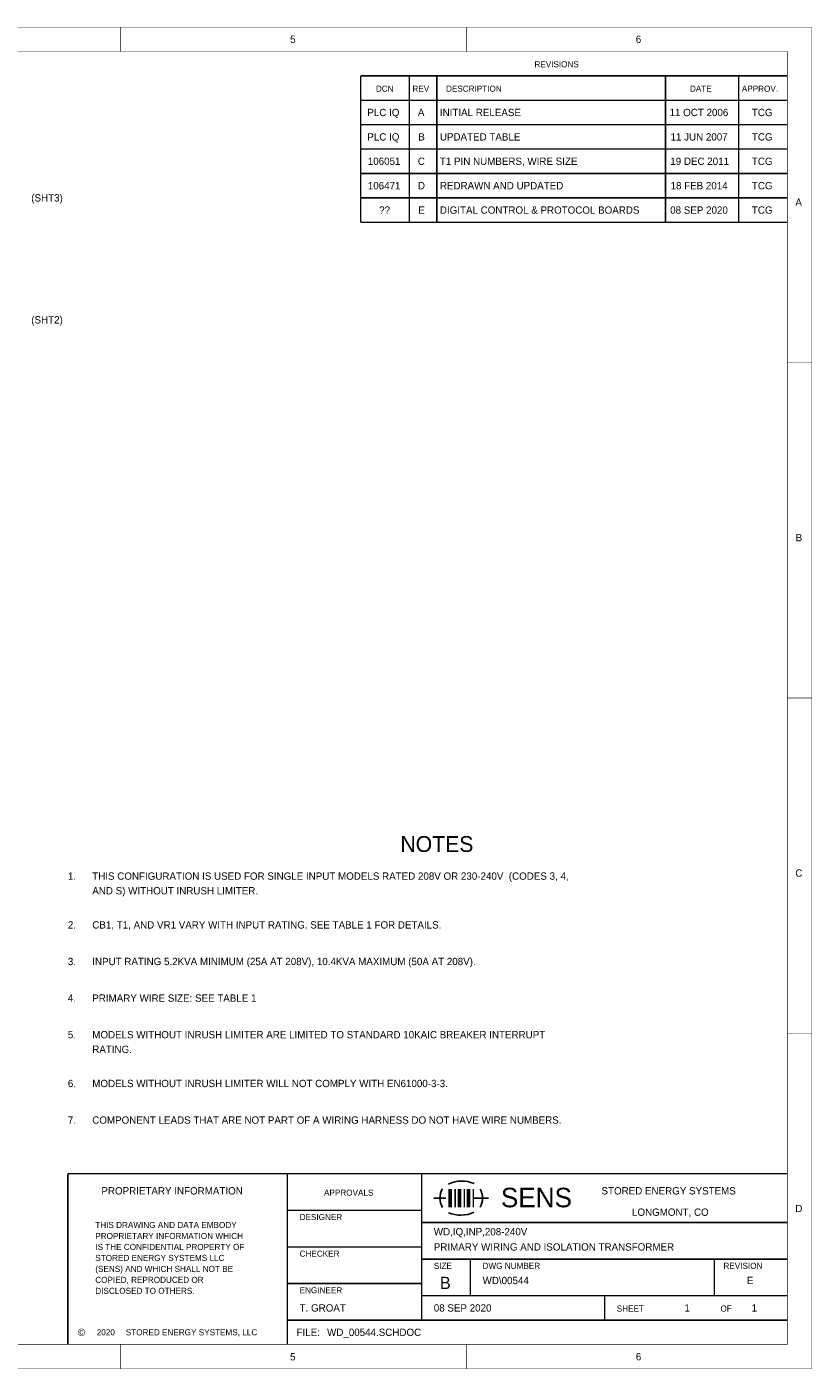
# Model space of a CAD drawing. Extents: x 0 to 17, y 0 to 11.
# Tile 3 of 3: x 10.6 to 17, y 0 to 11. Entities that reach past the tile are written whole.
import ezdxf

# ---------------------------------------------------------------- set-up
doc = ezdxf.new("R2010")
doc.units = 0
doc.layers.add('SHEET', color=255, linetype='CONTINUOUS')

msp = doc.modelspace()

# ---------------------------------------------------------------- linework, layer by layer
at = {"layer": 'SHEET'}
for points, const_width in [([(0, 11), (16.999, 11), (16.999, 0.001), (0, 0.001), (0, 11)], 0.0039), ([(11.333, 10.8), (11.333, 11)], 0.0039), ([(14.167, 10.8), (14.167, 11)], 0.0039), ([(0.2, 10.8), (16.799, 10.8), (16.799, 0.201), (0.2, 0.201), (0.2, 10.8)], 0.0039), ([(13.3, 10.6), (13.3, 9.4)], 0.0118), ([(16.8, 10.6), (13.3, 10.6)], 0.0118), ([(13.7, 10.6), (13.7, 9.4)], 0.0118), ([(13.925, 10.6), (13.925, 9.4)], 0.0118), ([(15.8, 10.6), (15.8, 9.4)], 0.0118), ([(16.4, 10.6), (16.4, 9.4)], 0.0118), ([(16.8, 10.4), (13.3, 10.4)], 0.0118), ([(16.8, 10.2), (13.3, 10.2)], 0.0118), ([(16.8, 10), (13.3, 10)], 0.0118), ([(16.8, 9.8), (13.3, 9.8)], 0.0118), ([(16.8, 9.6), (13.3, 9.6)], 0.0118), ([(16.8, 9.4), (13.3, 9.4)], 0.0118), ([(16.8, 8.25), (17, 8.25)], 0.0039), ([(16.8, 5.5), (17, 5.5)], 0.0039), ([(16.8, 2.75), (17, 2.75)], 0.0039), ([(10.9, 0.2), (10.9, 1.6)], 0.0118), ([(10.9, 1.6), (16.8, 1.6)], 0.0118), ([(12.7, 0.2), (12.7, 1.6)], 0.0118), ([(13.8, 0.4), (13.8, 1.6)], 0.0118), ([(14.035, 1.475), (14.035, 1.325)], 0.0295), ([(14.075, 1.475), (14.075, 1.325)], 0.0118), ([(14.11, 1.475), (14.11, 1.325)], 0.0295), ([(14.15, 1.475), (14.15, 1.325)], 0.0118), ([(14.185, 1.475), (14.185, 1.325)], 0.0295), ([(14.225, 1.475), (14.225, 1.325)], 0.0118), ([(14, 1.4), (13.9, 1.4)], 0.0118), ([(14.225, 1.4), (14.35, 1.4)], 0.0118), ([(13.8, 1.3), (12.7, 1.3)], 0.0118), ([(13.8, 1.2), (16.8, 1.2)], 0.0118), ([(13.8, 1), (12.7, 1)], 0.0118), ([(13.8, 0.9), (16.8, 0.9)], 0.0118), ([(14.2, 0.9), (14.2, 0.6)], 0.0118), ([(16.2, 0.9), (16.2, 0.6)], 0.0118), ([(13.8, 0.7), (12.7, 0.7)], 0.0118), ([(13.8, 0.6), (16.8, 0.6)], 0.0118), ([(15.3, 0.4), (15.3, 0.6)], 0.0118), ([(12.7, 0.4), (16.8, 0.4)], 0.0118), ([(11.333, 0.2), (11.333, 0)], 0.0039), ([(14.167, 0.2), (14.167, 0)], 0.0039)]:
    msp.add_lwpolyline(points, dxfattribs=dict(at, const_width=const_width))
for centre, radius, start, end in [((14.1, 1.4), 0.15, 149.947, 210.6367), ((14.13, 1.29), 0.25, 66.2951, 115.896), ((14.15, 1.4), 0.15, 329.9253, 29.747), ((14.12, 1.51), 0.25, 246.5449, 295.9875)]:
    msp.add_arc(centre, radius, start, end, dxfattribs=at)

# ---------------------------------------------------------------- texts
for s, height, p in [('5', 0.06, (12.722, 10.87)), ('6', 0.06, (15.556, 10.87)), ('REVISIONS', 0.05, (14.725, 10.67)), ('DCN', 0.05, (13.425, 10.47)), ('REV', 0.05, (13.725, 10.47)), ('DESCRIPTION', 0.05, (14, 10.47)), ('DATE', 0.05, (16, 10.47)), ('APPROV.', 0.05, (16.425, 10.47)), ('PLC IQ', 0.06, (13.355, 10.27)), ('A', 0.06, (13.77, 10.27)), ('INITIAL RELEASE', 0.06, (13.95, 10.27)), ('11 OCT 2006', 0.06, (15.833, 10.27)), ('TCG', 0.06, (16.508, 10.27)), ('PLC IQ', 0.06, (13.355, 10.07)), ('B', 0.06, (13.773, 10.07)), ('UPDATED TABLE', 0.06, (13.95, 10.07)), ('11 JUN 2007', 0.06, (15.841, 10.07)), ('TCG', 0.06, (16.508, 10.07)), ('106051', 0.06, (13.359, 9.87)), ('C', 0.06, (13.769, 9.87)), ('T1 PIN NUMBERS, WIRE SIZE', 0.06, (13.95, 9.87)), ('19 DEC 2011', 0.06, (15.839, 9.87)), ('TCG', 0.06, (16.508, 9.87)), ('106471', 0.06, (13.359, 9.67)), ('D', 0.06, (13.77, 9.67)), ('REDRAWN AND UPDATED', 0.06, (13.95, 9.67)), ('18 FEB 2014', 0.06, (15.841, 9.67)), ('TCG', 0.06, (16.508, 9.67)), ('(SHT3)', 0.06, (10.6, 9.57)), ('A', 0.06, (16.864, 9.535)), ('??', 0.06, (13.452, 9.47)), ('E', 0.06, (13.773, 9.47)), ('DIGITAL CONTROL & PROTOCOL BOARDS', 0.06, (13.95, 9.47)), ('08 SEP 2020', 0.06, (15.838, 9.47)), ('TCG', 0.06, (16.508, 9.47)), ('(SHT2)', 0.06, (10.6, 8.57)), ('B', 0.06, (16.867, 6.785)), ('NOTES', 0.13, (13.626, 4.238)), ('THIS CONFIGURATION IS USED FOR SINGLE INPUT MODELS RATED 208V OR 230-240V  (CODES 3, 4, ', 0.06, (11.1, 4.01)), ('C', 0.06, (16.864, 4.035)), ('1.', 0.06, (10.9, 4.01)), ('AND S) WITHOUT INRUSH LIMITER.', 0.06, (11.1, 3.89)), ('2.', 0.06, (10.9, 3.61)), ('CB1, T1, AND VR1 VARY WITH INPUT RATING. SEE TABLE 1 FOR DETAILS.', 0.06, (11.1, 3.61)), ('3.', 0.06, (10.9, 3.31)), ('INPUT RATING 5.2KVA MINIMUM (25A AT 208V), 10.4KVA MAXIMUM (50A AT 208V).', 0.06, (11.1, 3.31)), ('4.', 0.06, (10.9, 3.01)), ('PRIMARY WIRE SIZE: SEE TABLE 1', 0.06, (11.1, 3.01)), ('5.', 0.06, (10.9, 2.71)), ('MODELS WITHOUT INRUSH LIMITER ARE LIMITED TO STANDARD 10KAIC BREAKER INTERRUPT ', 0.06, (11.1, 2.71)), ('RATING.', 0.06, (11.1, 2.59)), ('6.', 0.06, (10.9, 2.31)), ('MODELS WITHOUT INRUSH LIMITER WILL NOT COMPLY WITH EN61000-3-3.', 0.06, (11.1, 2.31)), ('7.', 0.06, (10.9, 2.01)), ('COMPONENT LEADS THAT ARE NOT PART OF A WIRING HARNESS DO NOT HAVE WIRE NUMBERS.', 0.06, (11.1, 2.01)), ('PROPRIETARY INFORMATION', 0.06, (11.175, 1.43)), ('APPROVALS', 0.05, (13, 1.42)), ('SENS', 0.16, (14.45, 1.325)), ('STORED ENERGY SYSTEMS', 0.06, (15.275, 1.43)), ('D', 0.06, (16.864, 1.285)), ('DESIGNER', 0.05, (12.8, 1.22)), ('LONGMONT, CO', 0.06, (15.525, 1.255)), ('THIS DRAWING AND DATA EMBODY ', 0.05, (11.125, 1.155)), ('PROPRIETARY INFORMATION WHICH ', 0.05, (11.125, 1.065)), ('WD,IQ,INP,208-240V', 0.06, (13.9, 1.095)), ('IS THE CONFIDENTIAL PROPERTY OF ', 0.05, (11.125, 0.975)), ('PRIMARY WIRING AND ISOLATION TRANSFORMER', 0.06, (13.9, 0.97)), ('STORED ENERGY SYSTEMS LLC ', 0.05, (11.125, 0.885)), ('CHECKER', 0.05, (12.8, 0.92)), ('(SENS) AND WHICH SHALL NOT BE ', 0.05, (11.125, 0.795)), ('SIZE', 0.05, (13.9, 0.82)), ('DWG NUMBER', 0.05, (14.3, 0.82)), ('REVISION', 0.05, (16.275, 0.82)), ('COPIED, REPRODUCED OR ', 0.05, (11.125, 0.705)), ('DISCLOSED TO OTHERS.', 0.05, (11.125, 0.615)), ('ENGINEER', 0.05, (12.8, 0.62)), ('B', 0.1, (13.95, 0.655)), ('WD\\00544', 0.06, (14.3, 0.695)), ('E', 0.06, (16.467, 0.695)), ('T. GROAT', 0.06, (12.8, 0.47)), ('08 SEP 2020', 0.06, (13.9, 0.47)), ('SHEET', 0.05, (15.4, 0.47)), ('1', 0.06, (15.955, 0.47)), ('OF', 0.05, (16.25, 0.47)), ('1', 0.06, (16.505, 0.47)), ('WD_00544.SCHDOC', 0.06, (13.025, 0.27)), ('©', 0.06, (10.982, 0.27)), ('2020', 0.05, (11.137, 0.275)), ('STORED ENERGY SYSTEMS, LLC', 0.05, (11.375, 0.275)), ('FILE:', 0.06, (12.775, 0.27)), ('5', 0.06, (12.722, 0.07)), ('6', 0.06, (15.556, 0.07))]:
    msp.add_text(s, height=height, dxfattribs=at).set_placement(p)

doc.saveas('drawing.dxf')
